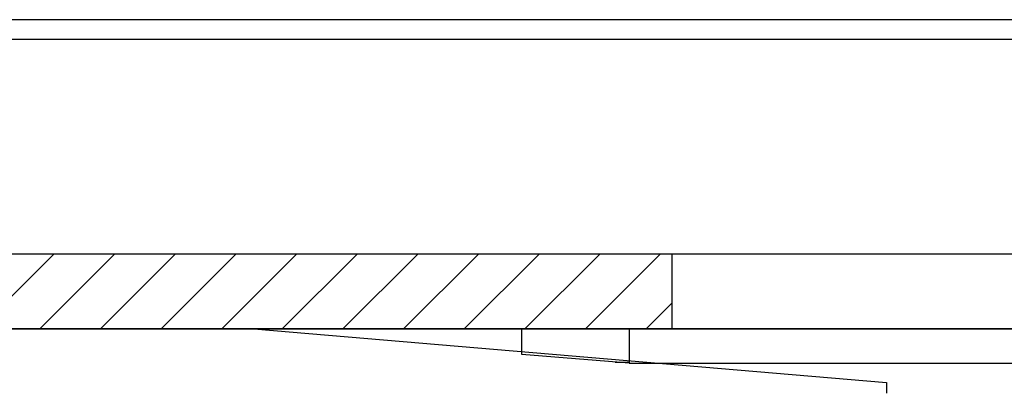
# Model space of a CAD drawing. Extents: x -1765 to 4890, y -3481 to 1222.
# Tile 80 of 98: x 4232 to 4278, y -2513 to -2496. Entities that reach past the tile are written whole.
import ezdxf

# ---------------------------------------------------------------- set-up
doc = ezdxf.new("R2010")
doc.units = 0
doc.layers.add('1', color=7, linetype='CONTINUOUS')

# ---------------------------------------------------------------- blocks, each defined once
blk = doc.blocks.new('PCC_S__476', base_point=(4128, -2511.751))
at = {"layer": '1', "color": 3, "linetype": 'CONTINUOUS'}
blk.add_line((4158.9, -2510.451), (4401.1, -2510.451), dxfattribs=at)
blk = doc.blocks.new('TSK_APM90__507', base_point=(4020, -2520.158))
at = {"layer": '1'}
blk.add_blockref('PCC_S__476', (4128, -2511.751), dxfattribs=at)
blk = doc.blocks.new('SV_POGOTOWER__543', base_point=(4583.824, -3337.479))
at = {"layer": '1', "color": 4, "linetype": 'CONTINUOUS'}
blk.add_line((4280, -2496.051), (4225, -2496.051), dxfattribs=at)
blk = doc.blocks.new('PC_STIFF_S__545', base_point=(4692.141, -3662.946))
at = {"layer": '1', "color": 5, "linetype": 'CONTINUOUS'}
for p, q in [((4230.5, -2496.951), (4280, -2496.951)), ((4230.5, -2506.951), (4280, -2506.951))]:
    blk.add_line(p, q, dxfattribs=at)
blk = doc.blocks.new('SV_PROBECARD__546', base_point=(4703.591, -3362.454))
at = {"layer": '1', "linetype": 'CONTINUOUS'}
h = blk.add_hatch(dxfattribs=at)
h.set_pattern_fill('USER', color=1, scale=2, angle=45, pattern_type=0)
h.set_pattern_definition([(45, (0, 0), (-1.4142136, 1.4142136), [])])
h.paths.add_polyline_path([(4262, -2506.951), (4169.9, -2506.951), (4169.9, -2508.851), (4171.5, -2510.451), (4262, -2510.451)])
h = blk.add_hatch(dxfattribs=at)
h.set_pattern_fill('USER', color=1, scale=2, pattern_type=0)
h.set_pattern_definition([(0, (0, 0), (0, 2), [])])
h.paths.add_polyline_path([(4260, -2510.451), (4255, -2510.451), (4255, -2511.651), (4260, -2512.051)])
at = {"layer": '1', "color": 1, "linetype": 'CONTINUOUS'}
for p, q in [((4169.9, -2506.951), (4262, -2506.951)), ((4262, -2506.951), (4298, -2506.951)), ((4262, -2506.951), (4262, -2510.451)), ((4262, -2510.451), (4171.5, -2510.451)), ((4242.508, -2510.451), (4272, -2512.951)), ((4255, -2510.451), (4242.508, -2510.451)), ((4255, -2511.651), (4255, -2510.451)), ((4260, -2510.451), (4255, -2510.451)), ((4262, -2510.451), (4260, -2510.451)), ((4260, -2510.451), (4260, -2512.051)), ((4298, -2510.451), (4262, -2510.451)), ((4298, -2510.451), (4262, -2510.451)), ((4260, -2512.051), (4255, -2511.651)), ((4260, -2512.051), (4300, -2512.051)), ((4272, -2512.951), (4272, -2513.451))]:
    blk.add_line(p, q, dxfattribs=at)
at = {"layer": '1'}
blk.add_blockref('PC_STIFF_S__545', (4692.141, -3662.946), dxfattribs=at)
blk = doc.blocks.new('SIDE_VIEW__547', base_point=(4260.55, -3345.858))
at = {"layer": '1'}
for name, p in [('SV_POGOTOWER__543', (4583.824, -3337.479)), ('SV_PROBECARD__546', (4703.591, -3362.454))]:
    blk.add_blockref(name, p, dxfattribs=at)
blk = doc.blocks.new('WPIF_TSK__548', base_point=(4317.824, -3712.742))
at = {"layer": '1'}
for name, p in [('TSK_APM90__507', (4020, -2520.158)), ('SIDE_VIEW__547', (4260.55, -3345.858))]:
    blk.add_blockref(name, p, dxfattribs=at)
blk = doc.blocks.new('C-E2803-62282-1S11B__549', base_point=(4280, -2449.251))
at = {"layer": '1'}
blk.add_blockref('WPIF_TSK__548', (4317.824, -3712.742), dxfattribs=at)

msp = doc.modelspace()

# ---------------------------------------------------------------- block references
at = {"layer": '1'}
msp.add_blockref('C-E2803-62282-1S11B__549', (4280, -2449.251), dxfattribs=at)

doc.saveas('drawing.dxf')
